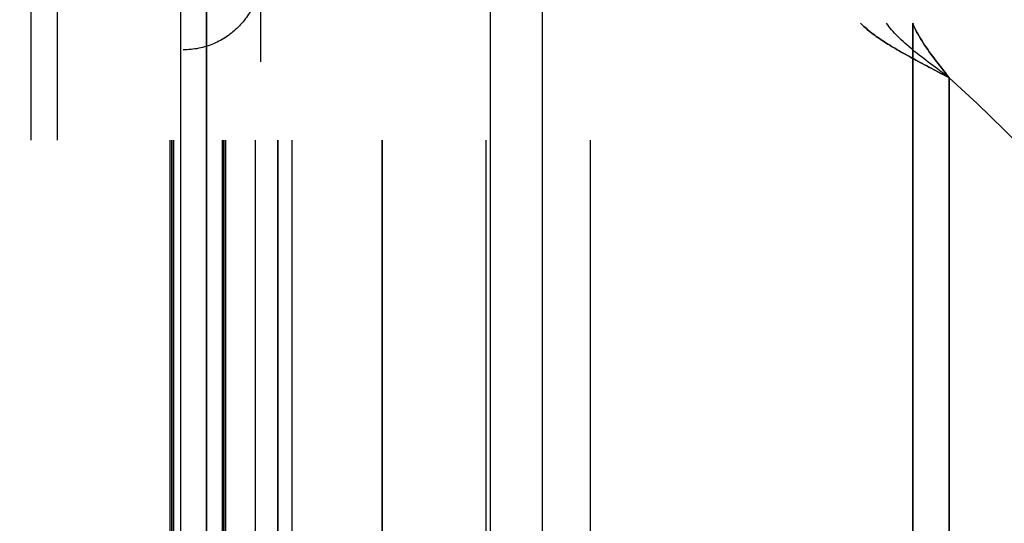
# Model space of a CAD drawing. Header units: millimetres. Extents: x -1030 to 192, y -442 to 180.
# Tile 127 of 256: x -941 to -916, y 54 to 67. Entities that reach past the tile are written whole.
import ezdxf

# ---------------------------------------------------------------- set-up
doc = ezdxf.new("R2010")
doc.units = ezdxf.units.MM
doc.header["$MEASUREMENT"] = 0
doc.layers.add('OVIDIO 120x60x72h', color=7, linetype='Continuous')

msp = doc.modelspace()

# ---------------------------------------------------------------- linework, layer by layer
at = {"layer": 'OVIDIO 120x60x72h', "extrusion": (-0.045678, 0.114881, 0.992329)}
for points in [[(868.351, -381.049), (868.351, -272.133)], [(867.207, -271.481), (867.207, -378.336)], [(867.207, -378.336), (867.207, -271.481)], [(866.75, -271.481), (866.75, -378.336)], [(866.75, -378.336), (866.75, -271.481)], [(852.268, -364.589), (852.268, -309.399)], [(852.497, -364.372), (852.497, -309.968)]]:
    msp.add_lwpolyline(points, dxfattribs=at)
at = {"layer": 'OVIDIO 120x60x72h'}
for points in [[(-941.168, 64.323), (-941.168, 85.56)], [(-940.498, 85.56), (-940.498, 64.323)], [(-937.322, 78.822), (-937.322, 15.573)], [(-936.652, 78.822), (-936.652, 15.573)], [(-936.652, 15.573), (-936.652, 78.822)], [(-929.352, 77.894), (-929.352, -131.005)], [(-928.01, 77.894), (-928.01, -131.005)], [(-918.474, 67.328), (-918.474, -131.005)], [(-918.474, -131.005), (-918.474, 67.328)], [(-916.117, 64.587), (-916.816, 65.266), (-917.535, 65.924)], [(-917.535, 65.924), (-916.816, 65.266), (-916.117, 64.587)], [(-916.117, 64.587), (-916.816, 65.266), (-917.535, 65.924)], [(-916.117, 64.587), (-916.816, 65.266), (-917.535, 65.924)], [(-917.535, 65.924), (-917.535, -131.005)], [(-917.535, -131.005), (-917.535, 65.924)], [(-917.535, -131.005), (-917.535, 65.924)], [(-917.535, 65.924), (-916.816, 65.266), (-916.117, 64.587)], [(-917.535, 65.924), (-917.535, -131.005)], [(-902.17, 50.64), (-916.117, 64.587)], [(-916.117, 64.587), (-902.17, 50.64)], [(-902.17, 50.64), (-916.117, 64.587)], [(-916.117, 64.587), (-902.17, 50.64)], [(-937.591, 29.322), (-937.591, 64.323)], [(-937.546, 29.322), (-937.546, 64.323)], [(-937.501, 64.323), (-937.501, 29.322)], [(-937.501, 29.322), (-937.501, 64.323)], [(-936.249, 64.323), (-936.249, 29.322)], [(-936.204, 29.322), (-936.204, 64.323)], [(-936.16, 29.322), (-936.16, 64.323)], [(-936.16, 64.323), (-936.16, 29.322)], [(-935.396, 29.322), (-935.396, 64.323)], [(-934.818, 29.322), (-934.818, 64.323)], [(-934.818, 64.323), (-934.818, 29.322)], [(-934.447, 29.322), (-934.447, 64.323)], [(-932.135, 64.323), (-932.135, 29.322)], [(-932.135, 29.322), (-932.135, 64.323)], [(-929.451, 50.112), (-929.451, 64.323)], [(-926.768, 50.112), (-926.768, 64.323)]]:
    msp.add_lwpolyline(points, dxfattribs=at)
at = {"layer": 'OVIDIO 120x60x72h', "extrusion": (1, 0, 0)}
for points in [[(85.56, 719.29), (64.323, 719.29)], [(15.573, 717.814), (78.822, 717.814)], [(78.822, 717.814), (15.573, 717.814)], [(67.328, 754.169), (-131.005, 754.169)], [(-131.005, 754.169), (67.328, 754.169)], [(65.924, 754.078), (65.924, 755.578)], [(65.924, 755.578), (65.924, 754.078)], [(65.251, 755.4), (65.251, 753.901)], [(64.587, 755.578), (64.587, 754.078)], [(64.587, 754.078), (64.587, 755.578)]]:
    msp.add_lwpolyline(points, dxfattribs=at)
at = {"layer": 'OVIDIO 120x60x72h', "extrusion": (1, -2.56846e-05, -8.30777e-08)}
for points in [[(66.301, 716.643), (84.292, 716.702)], [(84.292, 718.288), (66.296, 718.23)], [(84.292, 716.702), (66.301, 716.643)], [(66.296, 718.23), (84.292, 718.288)], [(62.302, 716.388), (31.302, 716.288)], [(31.302, 716.288), (62.302, 716.388)], [(31.305, 715.579), (62.304, 715.679)], [(31.307, 714.87), (62.307, 714.97)], [(62.307, 714.97), (31.307, 714.87)]]:
    msp.add_lwpolyline(points, dxfattribs=at)
at = {"layer": 'OVIDIO 120x60x72h', "extrusion": (0, -1.53093e-05, 1)}
msp.add_lwpolyline([(-935.263, 84.327), (-935.263, 66.334)], dxfattribs=at)
at = {"layer": 'OVIDIO 120x60x72h', "extrusion": (-0.276089, -0.12261, 0.953279)}
for points in [[(-449.147, -595.953), (-449.147, -568.406)], [(-449.053, -595.953), (-449.053, -568.926)]]:
    msp.add_lwpolyline(points, dxfattribs=at)
at = {"layer": 'OVIDIO 120x60x72h', "extrusion": (0.894427, 0, -0.447214)}
for points in [[(71.381, 256.436), (70.965, 257.33), (70.522, 258.212), (70.053, 259.081), (69.557, 259.937), (69.036, 260.777), (68.491, 261.601), (67.921, 262.407), (67.328, 263.195)], [(67.328, 263.195), (67.921, 262.407), (68.491, 261.601), (69.036, 260.777), (69.557, 259.937), (70.053, 259.081), (70.522, 258.212), (70.965, 257.33), (71.381, 256.436)], [(67.328, 263.195), (67.921, 262.407), (68.491, 261.601), (69.036, 260.777), (69.557, 259.937), (70.053, 259.081), (70.522, 258.212), (70.965, 257.33), (71.381, 256.436)], [(67.328, 263.195), (67.921, 262.407), (68.491, 261.601), (69.036, 260.777), (69.557, 259.937), (70.053, 259.081), (70.522, 258.212), (70.965, 257.33), (71.381, 256.436)], [(71.381, 256.436), (70.965, 257.33), (70.522, 258.212), (70.053, 259.081), (69.557, 259.937), (69.036, 260.777), (68.491, 261.601), (67.921, 262.407), (67.328, 263.195)], [(64.323, 237.049), (64.32, 237.294), (64.312, 237.54), (64.298, 237.788), (64.278, 238.038), (64.252, 238.289), (64.221, 238.542), (64.183, 238.796), (64.139, 239.051), (64.088, 239.307), (64.031, 239.563), (63.968, 239.82), (63.898, 240.076), (63.821, 240.333), (63.738, 240.589), (63.647, 240.844), (63.55, 241.098), (63.446, 241.352), (63.336, 241.603), (63.218, 241.854), (63.094, 242.102), (62.963, 242.347), (62.825, 242.591), (62.68, 242.831), (62.529, 243.069), (62.372, 243.303), (62.208, 243.533), (62.038, 243.76), (61.862, 243.983), (61.68, 244.201), (61.493, 244.415), (61.299, 244.624), (61.101, 244.828), (60.897, 245.026), (60.688, 245.22), (60.474, 245.407), (60.256, 245.589), (60.033, 245.765), (59.806, 245.935), (59.576, 246.099), (59.342, 246.256), (59.104, 246.407), (58.864, 246.552), (58.621, 246.689), (58.375, 246.821), (58.127, 246.945), (57.877, 247.062), (57.625, 247.173), (57.372, 247.277), (57.117, 247.374), (56.862, 247.464), (56.606, 247.548), (56.349, 247.625), (56.093, 247.695), (55.836, 247.758), (55.58, 247.815), (55.324, 247.866), (55.069, 247.91), (54.815, 247.948), (54.562, 247.979), (54.311, 248.005), (54.061, 248.025), (53.813, 248.038), (53.567, 248.047), (53.323, 248.049)], [(53.323, 248.049), (53.567, 248.047), (53.813, 248.038), (54.061, 248.025), (54.311, 248.005), (54.562, 247.979), (54.815, 247.948), (55.069, 247.91), (55.324, 247.866), (55.58, 247.815), (55.836, 247.758), (56.093, 247.695), (56.349, 247.625), (56.606, 247.548), (56.862, 247.464), (57.117, 247.374), (57.372, 247.277), (57.625, 247.173), (57.877, 247.062), (58.127, 246.945), (58.375, 246.821), (58.621, 246.689), (58.864, 246.552), (59.104, 246.407), (59.342, 246.256), (59.576, 246.099), (59.806, 245.935), (60.033, 245.765), (60.256, 245.589), (60.474, 245.407), (60.688, 245.22), (60.897, 245.026), (61.101, 244.828), (61.299, 244.624), (61.493, 244.415), (61.68, 244.201), (61.862, 243.983), (62.038, 243.76), (62.208, 243.533), (62.372, 243.303), (62.529, 243.069), (62.68, 242.831), (62.825, 242.591), (62.963, 242.347), (63.094, 242.102), (63.218, 241.854), (63.336, 241.603), (63.446, 241.352), (63.55, 241.098), (63.647, 240.844), (63.738, 240.589), (63.821, 240.333), (63.898, 240.076), (63.968, 239.82), (64.031, 239.563), (64.088, 239.307), (64.139, 239.051), (64.183, 238.796), (64.221, 238.542), (64.252, 238.289), (64.278, 238.038), (64.298, 237.788), (64.312, 237.54), (64.32, 237.294), (64.323, 237.049)], [(64.323, 237.049), (64.319, 237.314), (64.31, 237.579), (64.294, 237.846), (64.271, 238.112), (64.242, 238.379), (64.206, 238.646), (64.163, 238.913), (64.114, 239.18), (64.058, 239.446), (63.996, 239.71), (63.927, 239.974), (63.851, 240.236), (63.768, 240.496), (63.68, 240.755), (63.584, 241.011), (63.483, 241.265), (63.375, 241.516), (63.261, 241.765), (63.14, 242.01), (63.014, 242.252), (62.883, 242.49), (62.745, 242.725), (62.602, 242.956), (62.454, 243.182), (62.301, 243.405), (62.143, 243.622), (61.98, 243.836), (61.812, 244.044), (61.64, 244.248), (61.464, 244.446), (61.284, 244.639), (61.101, 244.828), (60.913, 245.011), (60.719, 245.191), (60.521, 245.367), (60.317, 245.539), (60.109, 245.707), (59.896, 245.87), (59.678, 246.028), (59.455, 246.181), (59.229, 246.329), (58.998, 246.472), (58.764, 246.609), (58.525, 246.741), (58.283, 246.867), (58.038, 246.987), (57.79, 247.102), (57.538, 247.209), (57.284, 247.311), (57.028, 247.406), (56.77, 247.495), (56.509, 247.578), (56.247, 247.654), (55.983, 247.723), (55.719, 247.785), (55.453, 247.841), (55.186, 247.89), (54.92, 247.933), (54.652, 247.969), (54.385, 247.998), (54.119, 248.021), (53.852, 248.037), (53.587, 248.046), (53.323, 248.049)], [(53.323, 248.049), (53.567, 248.047), (53.813, 248.038), (54.061, 248.025), (54.311, 248.005), (54.562, 247.979), (54.815, 247.948), (55.069, 247.91), (55.324, 247.866), (55.58, 247.815), (55.836, 247.758), (56.093, 247.695), (56.349, 247.625), (56.606, 247.548), (56.862, 247.464), (57.117, 247.374), (57.372, 247.277), (57.625, 247.173), (57.877, 247.062), (58.127, 246.945), (58.375, 246.821), (58.621, 246.689), (58.864, 246.552), (59.104, 246.407), (59.342, 246.256), (59.576, 246.099), (59.806, 245.935), (60.033, 245.765), (60.256, 245.589), (60.474, 245.407), (60.688, 245.22), (60.897, 245.026), (61.101, 244.828), (61.299, 244.624), (61.493, 244.415), (61.68, 244.201), (61.862, 243.983), (62.038, 243.76), (62.208, 243.533), (62.372, 243.303), (62.529, 243.069), (62.68, 242.831), (62.825, 242.591), (62.963, 242.347), (63.094, 242.102), (63.218, 241.854), (63.336, 241.603), (63.446, 241.352), (63.55, 241.098), (63.647, 240.844), (63.738, 240.589), (63.821, 240.333), (63.898, 240.076), (63.968, 239.82), (64.031, 239.563), (64.088, 239.307), (64.139, 239.051), (64.183, 238.796), (64.221, 238.542), (64.252, 238.289), (64.278, 238.038), (64.298, 237.788), (64.312, 237.54), (64.32, 237.294), (64.323, 237.049)], [(64.323, 237.049), (64.32, 237.294), (64.312, 237.54), (64.298, 237.788), (64.278, 238.038), (64.252, 238.289), (64.221, 238.542), (64.183, 238.796), (64.139, 239.051), (64.088, 239.307), (64.031, 239.563), (63.968, 239.82), (63.898, 240.076), (63.821, 240.333), (63.738, 240.589), (63.647, 240.844), (63.55, 241.098), (63.446, 241.352), (63.336, 241.603), (63.218, 241.854), (63.094, 242.102), (62.963, 242.347), (62.825, 242.591), (62.68, 242.831), (62.529, 243.069), (62.372, 243.303), (62.208, 243.533), (62.038, 243.76), (61.862, 243.983), (61.68, 244.201), (61.493, 244.415), (61.299, 244.624), (61.101, 244.828), (60.897, 245.026), (60.688, 245.22), (60.474, 245.407), (60.256, 245.589), (60.033, 245.765), (59.806, 245.935), (59.576, 246.099), (59.342, 246.256), (59.104, 246.407), (58.864, 246.552), (58.621, 246.689), (58.375, 246.821), (58.127, 246.945), (57.877, 247.062), (57.625, 247.173), (57.372, 247.277), (57.117, 247.374), (56.862, 247.464), (56.606, 247.548), (56.349, 247.625), (56.093, 247.695), (55.836, 247.758), (55.58, 247.815), (55.324, 247.866), (55.069, 247.91), (54.815, 247.948), (54.562, 247.979), (54.311, 248.005), (54.061, 248.025), (53.813, 248.038), (53.567, 248.047), (53.323, 248.049)]]:
    msp.add_lwpolyline(points, dxfattribs=at)
at = {"layer": 'OVIDIO 120x60x72h', "extrusion": (0, 1, 0)}
for points in [[(918.474, 753.498), (919.816, 754.169)], [(919.816, 754.169), (918.474, 753.498)], [(917.535, 755.578), (917.535, 754.078)], [(939.827, 719.29), (941.168, 716.607)], [(937.591, 714.818), (941.168, 716.607)], [(941.168, 716.607), (939.827, 719.29)], [(936.83, 716.115), (940.498, 717.949)], [(939.827, 719.29), (936.249, 717.501)], [(939.335, 715.69), (937.993, 718.373)], [(937.591, 714.818), (937.501, 714.773)], [(937.501, 714.773), (937.591, 714.818)], [(932.135, 716.562), (932.175, 716.483), (932.218, 716.404), (932.263, 716.326), (932.31, 716.248), (932.359, 716.17), (932.41, 716.093), (932.464, 716.017), (932.52, 715.941), (932.578, 715.866), (932.638, 715.792), (932.7, 715.719), (932.765, 715.647), (932.832, 715.576), (932.9, 715.506), (932.971, 715.438), (933.044, 715.371), (933.119, 715.305), (933.196, 715.241), (933.275, 715.179), (933.356, 715.119), (933.439, 715.06), (933.523, 715.003), (933.609, 714.949), (933.697, 714.896), (933.786, 714.845), (933.877, 714.797), (933.969, 714.751), (934.062, 714.707), (934.157, 714.666), (934.253, 714.627), (934.35, 714.59), (934.447, 714.556), (934.546, 714.525), (934.645, 714.496), (934.746, 714.47), (934.846, 714.446), (934.947, 714.425), (935.049, 714.406), (935.15, 714.391), (935.252, 714.378), (935.354, 714.367), (935.455, 714.359), (935.557, 714.354), (935.658, 714.351), (935.759, 714.351), (935.86, 714.354), (935.959, 714.359), (936.059, 714.366), (936.157, 714.376), (936.255, 714.388), (936.352, 714.402), (936.448, 714.419), (936.543, 714.438), (936.636, 714.459), (936.729, 714.482), (936.82, 714.508), (936.91, 714.535), (936.999, 714.564), (937.087, 714.594), (937.172, 714.627), (937.257, 714.661), (937.34, 714.697), (937.421, 714.734), (937.501, 714.773)], [(937.501, 714.773), (936.16, 717.457)], [(937.501, 714.773), (937.421, 714.734), (937.34, 714.697), (937.257, 714.661), (937.172, 714.627), (937.087, 714.594), (936.999, 714.564), (936.91, 714.535), (936.82, 714.508), (936.729, 714.482), (936.636, 714.459), (936.543, 714.438), (936.448, 714.419), (936.352, 714.402), (936.255, 714.388), (936.157, 714.376), (936.059, 714.366), (935.959, 714.359), (935.86, 714.354), (935.759, 714.351), (935.658, 714.351), (935.557, 714.354), (935.455, 714.359), (935.354, 714.367), (935.252, 714.378), (935.15, 714.391), (935.049, 714.406), (934.947, 714.425), (934.846, 714.446), (934.746, 714.47), (934.645, 714.496), (934.546, 714.525), (934.447, 714.556), (934.35, 714.59), (934.253, 714.627), (934.157, 714.666), (934.062, 714.707), (933.969, 714.751), (933.877, 714.797), (933.786, 714.845), (933.697, 714.896), (933.609, 714.949), (933.523, 715.003), (933.439, 715.06), (933.356, 715.119), (933.275, 715.179), (933.196, 715.241), (933.119, 715.305), (933.044, 715.371), (932.971, 715.438), (932.9, 715.506), (932.832, 715.576), (932.765, 715.647), (932.7, 715.719), (932.638, 715.792), (932.578, 715.866), (932.52, 715.941), (932.464, 716.017), (932.41, 716.093), (932.359, 716.17), (932.31, 716.248), (932.263, 716.326), (932.218, 716.404), (932.175, 716.483), (932.135, 716.562)], [(936.16, 717.457), (937.501, 714.773)], [(933.508, 715.013), (936.607, 716.562)], [(936.16, 717.457), (936.249, 717.501)], [(936.249, 717.501), (936.16, 717.457)], [(936.16, 717.457), (936.14, 717.447), (936.119, 717.438), (936.099, 717.429), (936.077, 717.42), (936.056, 717.412), (936.034, 717.404), (936.012, 717.397), (935.989, 717.39), (935.967, 717.384), (935.943, 717.378), (935.92, 717.373), (935.896, 717.368), (935.872, 717.364), (935.848, 717.36), (935.824, 717.357), (935.799, 717.355), (935.774, 717.353), (935.749, 717.352), (935.724, 717.351), (935.699, 717.351), (935.673, 717.352), (935.648, 717.353), (935.623, 717.355), (935.597, 717.358), (935.572, 717.361), (935.546, 717.365), (935.521, 717.369), (935.496, 717.375), (935.471, 717.381), (935.446, 717.387), (935.421, 717.394), (935.396, 717.402), (935.372, 717.411), (935.347, 717.42), (935.324, 717.43), (935.3, 717.44), (935.276, 717.451), (935.253, 717.463), (935.231, 717.475), (935.208, 717.487), (935.187, 717.5), (935.165, 717.514), (935.144, 717.528), (935.123, 717.543), (935.103, 717.558), (935.083, 717.574), (935.064, 717.59), (935.045, 717.606), (935.027, 717.623), (935.009, 717.64), (934.992, 717.657), (934.976, 717.675), (934.959, 717.693), (934.944, 717.711), (934.929, 717.73), (934.914, 717.749), (934.9, 717.767), (934.887, 717.787), (934.874, 717.806), (934.862, 717.825), (934.85, 717.845), (934.839, 717.864), (934.828, 717.884), (934.818, 717.904)], [(934.818, 717.904), (934.828, 717.884), (934.839, 717.864), (934.85, 717.845), (934.862, 717.825), (934.874, 717.806), (934.887, 717.787), (934.9, 717.767), (934.914, 717.749), (934.929, 717.73), (934.944, 717.711), (934.959, 717.693), (934.976, 717.675), (934.992, 717.657), (935.009, 717.64), (935.027, 717.623), (935.045, 717.606), (935.064, 717.59), (935.083, 717.574), (935.103, 717.558), (935.123, 717.543), (935.144, 717.528), (935.165, 717.514), (935.187, 717.5), (935.208, 717.487), (935.231, 717.475), (935.253, 717.463), (935.276, 717.451), (935.3, 717.44), (935.324, 717.43), (935.347, 717.42), (935.372, 717.411), (935.396, 717.402), (935.421, 717.394), (935.446, 717.387), (935.471, 717.381), (935.496, 717.375), (935.521, 717.369), (935.546, 717.365), (935.572, 717.361), (935.597, 717.358), (935.623, 717.355), (935.648, 717.353), (935.673, 717.352), (935.699, 717.351), (935.724, 717.351), (935.749, 717.352), (935.774, 717.353), (935.799, 717.355), (935.824, 717.357), (935.848, 717.36), (935.872, 717.364), (935.896, 717.368), (935.92, 717.373), (935.943, 717.378), (935.967, 717.384), (935.989, 717.39), (936.012, 717.397), (936.034, 717.404), (936.056, 717.412), (936.077, 717.42), (936.099, 717.429), (936.119, 717.438), (936.14, 717.447), (936.16, 717.457)], [(933.923, 717.457), (935.473, 714.358)], [(934.818, 717.904), (932.135, 716.562)], [(932.135, 716.562), (934.818, 717.904)], [(934.818, 717.904), (929.004, 729.531)], [(929.004, 729.531), (934.818, 717.904)], [(927.663, 728.861), (933.476, 717.233)], [(926.321, 728.19), (932.135, 716.562)], [(932.135, 716.562), (926.321, 728.19)], [(929.228, 722.376), (931.911, 723.718)], [(929.004, 729.531), (926.321, 728.19)], [(926.321, 728.19), (929.004, 729.531)], [(922.842, 735.147), (925.526, 736.488)]]:
    msp.add_lwpolyline(points, dxfattribs=at)
at = {"layer": 'OVIDIO 120x60x72h', "extrusion": (-0.326394, -0.003049, 0.945229)}
for points in [[(-73.08, -651.631), (-73.08, -651.584), (-73.081, -651.537), (-73.083, -651.489), (-73.086, -651.441), (-73.09, -651.392), (-73.095, -651.344), (-73.102, -651.295), (-73.109, -651.246), (-73.118, -651.196), (-73.128, -651.147), (-73.139, -651.097), (-73.151, -651.048), (-73.165, -650.998), (-73.179, -650.949), (-73.195, -650.9), (-73.212, -650.851), (-73.231, -650.802), (-73.251, -650.753), (-73.271, -650.705), (-73.294, -650.657), (-73.317, -650.609), (-73.342, -650.562), (-73.367, -650.516), (-73.394, -650.47), (-73.422, -650.425), (-73.452, -650.38), (-73.482, -650.336), (-73.514, -650.293), (-73.547, -650.251), (-73.58, -650.209), (-73.615, -650.169), (-73.651, -650.129), (-73.687, -650.09), (-73.725, -650.053), (-73.764, -650.016), (-73.803, -649.981), (-73.843, -649.947), (-73.884, -649.914), (-73.926, -649.882), (-73.968, -649.851), (-74.011, -649.822), (-74.054, -649.793), (-74.098, -649.766), (-74.143, -649.741), (-74.187, -649.716), (-74.233, -649.693), (-74.278, -649.672), (-74.324, -649.651), (-74.37, -649.632), (-74.416, -649.614), (-74.463, -649.598), (-74.509, -649.582), (-74.556, -649.568), (-74.602, -649.556), (-74.649, -649.544), (-74.695, -649.534), (-74.741, -649.525), (-74.788, -649.518), (-74.833, -649.511), (-74.879, -649.506), (-74.925, -649.501), (-74.97, -649.498), (-75.014, -649.496), (-75.059, -649.495)], [(-75.059, -649.495), (-75.014, -649.496), (-74.97, -649.498), (-74.925, -649.501), (-74.879, -649.506), (-74.833, -649.511), (-74.788, -649.518), (-74.741, -649.525), (-74.695, -649.534), (-74.649, -649.544), (-74.602, -649.556), (-74.556, -649.568), (-74.509, -649.582), (-74.463, -649.598), (-74.416, -649.614), (-74.37, -649.632), (-74.324, -649.651), (-74.278, -649.672), (-74.233, -649.693), (-74.187, -649.716), (-74.143, -649.741), (-74.098, -649.766), (-74.054, -649.793), (-74.011, -649.822), (-73.968, -649.851), (-73.926, -649.882), (-73.884, -649.914), (-73.843, -649.947), (-73.803, -649.981), (-73.764, -650.016), (-73.725, -650.053), (-73.687, -650.09), (-73.651, -650.129), (-73.615, -650.169), (-73.58, -650.209), (-73.547, -650.251), (-73.514, -650.293), (-73.482, -650.336), (-73.452, -650.38), (-73.422, -650.425), (-73.394, -650.47), (-73.367, -650.516), (-73.342, -650.562), (-73.317, -650.609), (-73.294, -650.657), (-73.271, -650.705), (-73.251, -650.753), (-73.231, -650.802), (-73.212, -650.851), (-73.195, -650.9), (-73.179, -650.949), (-73.165, -650.998), (-73.151, -651.048), (-73.139, -651.097), (-73.128, -651.147), (-73.118, -651.196), (-73.109, -651.246), (-73.102, -651.295), (-73.095, -651.344), (-73.09, -651.392), (-73.086, -651.441), (-73.083, -651.489), (-73.081, -651.537), (-73.08, -651.584), (-73.08, -651.631)], [(-75.054, -648.977), (-75.009, -648.978), (-74.964, -648.98), (-74.919, -648.983), (-74.874, -648.988), (-74.828, -648.993), (-74.782, -649), (-74.736, -649.007), (-74.69, -649.016), (-74.644, -649.026), (-74.597, -649.038), (-74.551, -649.051), (-74.504, -649.064), (-74.458, -649.08), (-74.411, -649.096), (-74.365, -649.114), (-74.319, -649.133), (-74.273, -649.154), (-74.227, -649.175), (-74.182, -649.198), (-74.137, -649.223), (-74.093, -649.248), (-74.049, -649.275), (-74.006, -649.304), (-73.963, -649.333), (-73.92, -649.364), (-73.879, -649.396), (-73.838, -649.429), (-73.798, -649.463), (-73.758, -649.498), (-73.72, -649.535), (-73.682, -649.572), (-73.646, -649.611), (-73.61, -649.651), (-73.575, -649.691), (-73.541, -649.733), (-73.509, -649.775), (-73.477, -649.818), (-73.447, -649.862), (-73.417, -649.907), (-73.389, -649.952), (-73.362, -649.998), (-73.336, -650.044), (-73.312, -650.091), (-73.288, -650.139), (-73.266, -650.187), (-73.245, -650.235), (-73.226, -650.284), (-73.207, -650.333), (-73.19, -650.382), (-73.174, -650.431), (-73.16, -650.481), (-73.146, -650.53), (-73.134, -650.58), (-73.123, -650.629), (-73.113, -650.678), (-73.104, -650.728), (-73.097, -650.777), (-73.09, -650.826), (-73.085, -650.874), (-73.081, -650.923), (-73.078, -650.971), (-73.076, -651.019), (-73.075, -651.066), (-73.075, -651.113)], [(-73.075, -651.113), (-73.075, -651.066), (-73.076, -651.019), (-73.078, -650.971), (-73.081, -650.923), (-73.085, -650.874), (-73.09, -650.826), (-73.097, -650.777), (-73.104, -650.728), (-73.113, -650.678), (-73.123, -650.629), (-73.134, -650.58), (-73.146, -650.53), (-73.16, -650.481), (-73.174, -650.431), (-73.19, -650.382), (-73.207, -650.333), (-73.226, -650.284), (-73.245, -650.235), (-73.266, -650.187), (-73.288, -650.139), (-73.312, -650.091), (-73.336, -650.044), (-73.362, -649.998), (-73.389, -649.952), (-73.417, -649.907), (-73.447, -649.862), (-73.477, -649.818), (-73.509, -649.775), (-73.541, -649.733), (-73.575, -649.691), (-73.61, -649.651), (-73.646, -649.611), (-73.682, -649.572), (-73.72, -649.535), (-73.758, -649.498), (-73.798, -649.463), (-73.838, -649.429), (-73.879, -649.396), (-73.92, -649.364), (-73.963, -649.333), (-74.006, -649.304), (-74.049, -649.275), (-74.093, -649.248), (-74.137, -649.223), (-74.182, -649.198), (-74.227, -649.175), (-74.273, -649.154), (-74.319, -649.133), (-74.365, -649.114), (-74.411, -649.096), (-74.458, -649.08), (-74.504, -649.064), (-74.551, -649.051), (-74.597, -649.038), (-74.644, -649.026), (-74.69, -649.016), (-74.736, -649.007), (-74.782, -649), (-74.828, -648.993), (-74.874, -648.988), (-74.919, -648.983), (-74.964, -648.98), (-75.009, -648.978), (-75.054, -648.977)], [(-73.089, -652.601), (-73.089, -652.646), (-73.088, -652.69), (-73.086, -652.735), (-73.083, -652.781), (-73.079, -652.827), (-73.074, -652.873), (-73.067, -652.919), (-73.06, -652.965), (-73.051, -653.012), (-73.041, -653.059), (-73.03, -653.105), (-73.018, -653.152), (-73.004, -653.199), (-72.989, -653.246), (-72.973, -653.292), (-72.956, -653.339), (-72.938, -653.385), (-72.918, -653.431), (-72.897, -653.477), (-72.875, -653.522), (-72.852, -653.567), (-72.827, -653.611), (-72.801, -653.655), (-72.774, -653.699), (-72.746, -653.742), (-72.717, -653.784), (-72.686, -653.825), (-72.655, -653.866), (-72.622, -653.906), (-72.588, -653.945), (-72.553, -653.984), (-72.518, -654.021), (-72.481, -654.058), (-72.443, -654.093), (-72.405, -654.128), (-72.365, -654.161), (-72.325, -654.194), (-72.284, -654.225), (-72.243, -654.255), (-72.2, -654.284), (-72.158, -654.312), (-72.114, -654.339), (-72.07, -654.364), (-72.026, -654.388), (-71.981, -654.411), (-71.936, -654.433), (-71.89, -654.454), (-71.844, -654.473), (-71.798, -654.491), (-71.752, -654.508), (-71.705, -654.524), (-71.659, -654.538), (-71.612, -654.551), (-71.566, -654.563), (-71.519, -654.574), (-71.473, -654.584), (-71.427, -654.592), (-71.381, -654.6), (-71.335, -654.606), (-71.289, -654.611), (-71.244, -654.615), (-71.198, -654.618), (-71.154, -654.62), (-71.109, -654.621)], [(-71.109, -654.621), (-71.154, -654.62), (-71.198, -654.618), (-71.244, -654.615), (-71.289, -654.611), (-71.335, -654.606), (-71.381, -654.6), (-71.427, -654.592), (-71.473, -654.584), (-71.519, -654.574), (-71.566, -654.563), (-71.612, -654.551), (-71.659, -654.538), (-71.705, -654.524), (-71.752, -654.508), (-71.798, -654.491), (-71.844, -654.473), (-71.89, -654.454), (-71.936, -654.433), (-71.981, -654.411), (-72.026, -654.388), (-72.07, -654.364), (-72.114, -654.339), (-72.158, -654.312), (-72.2, -654.284), (-72.243, -654.255), (-72.284, -654.225), (-72.325, -654.194), (-72.365, -654.161), (-72.405, -654.128), (-72.443, -654.093), (-72.481, -654.058), (-72.518, -654.021), (-72.553, -653.984), (-72.588, -653.945), (-72.622, -653.906), (-72.655, -653.866), (-72.686, -653.825), (-72.717, -653.784), (-72.746, -653.742), (-72.774, -653.699), (-72.801, -653.655), (-72.827, -653.611), (-72.852, -653.567), (-72.875, -653.522), (-72.897, -653.477), (-72.918, -653.431), (-72.938, -653.385), (-72.956, -653.339), (-72.973, -653.292), (-72.989, -653.246), (-73.004, -653.199), (-73.018, -653.152), (-73.03, -653.105), (-73.041, -653.059), (-73.051, -653.012), (-73.06, -652.965), (-73.067, -652.919), (-73.074, -652.873), (-73.079, -652.827), (-73.083, -652.781), (-73.086, -652.735), (-73.088, -652.69), (-73.089, -652.646), (-73.089, -652.601)], [(-73.089, -652.601), (-73.089, -652.651), (-73.088, -652.701), (-73.085, -652.752), (-73.081, -652.802), (-73.076, -652.852), (-73.07, -652.902), (-73.062, -652.952), (-73.053, -653.001), (-73.043, -653.051), (-73.031, -653.1), (-73.019, -653.148), (-73.005, -653.197), (-72.99, -653.244), (-72.974, -653.292), (-72.956, -653.339), (-72.938, -653.385), (-72.918, -653.43), (-72.898, -653.475), (-72.876, -653.52), (-72.854, -653.563), (-72.83, -653.606), (-72.806, -653.648), (-72.78, -653.689), (-72.754, -653.73), (-72.727, -653.769), (-72.699, -653.808), (-72.67, -653.846), (-72.641, -653.883), (-72.611, -653.919), (-72.581, -653.954), (-72.549, -653.988), (-72.518, -654.021), (-72.485, -654.054), (-72.452, -654.085), (-72.417, -654.117), (-72.382, -654.147), (-72.346, -654.177), (-72.308, -654.207), (-72.27, -654.235), (-72.231, -654.263), (-72.191, -654.29), (-72.151, -654.316), (-72.109, -654.342), (-72.067, -654.366), (-72.023, -654.39), (-71.98, -654.412), (-71.935, -654.433), (-71.89, -654.454), (-71.844, -654.473), (-71.797, -654.491), (-71.75, -654.509), (-71.703, -654.525), (-71.655, -654.539), (-71.607, -654.553), (-71.558, -654.565), (-71.509, -654.577), (-71.459, -654.587), (-71.41, -654.595), (-71.36, -654.603), (-71.31, -654.609), (-71.26, -654.614), (-71.21, -654.617), (-71.159, -654.62), (-71.109, -654.621)], [(-71.109, -654.621), (-71.154, -654.62), (-71.198, -654.618), (-71.244, -654.615), (-71.289, -654.611), (-71.335, -654.606), (-71.381, -654.6), (-71.427, -654.592), (-71.473, -654.584), (-71.519, -654.574), (-71.566, -654.563), (-71.612, -654.551), (-71.659, -654.538), (-71.705, -654.524), (-71.752, -654.508), (-71.798, -654.491), (-71.844, -654.473), (-71.89, -654.454), (-71.936, -654.433), (-71.981, -654.411), (-72.026, -654.388), (-72.07, -654.364), (-72.114, -654.339), (-72.158, -654.312), (-72.2, -654.284), (-72.243, -654.255), (-72.284, -654.225), (-72.325, -654.194), (-72.365, -654.161), (-72.405, -654.128), (-72.443, -654.093), (-72.481, -654.058), (-72.518, -654.021), (-72.553, -653.984), (-72.588, -653.945), (-72.622, -653.906), (-72.655, -653.866), (-72.686, -653.825), (-72.717, -653.784), (-72.746, -653.742), (-72.774, -653.699), (-72.801, -653.655), (-72.827, -653.611), (-72.852, -653.567), (-72.875, -653.522), (-72.897, -653.477), (-72.918, -653.431), (-72.938, -653.385), (-72.956, -653.339), (-72.973, -653.292), (-72.989, -653.246), (-73.004, -653.199), (-73.018, -653.152), (-73.03, -653.105), (-73.041, -653.059), (-73.051, -653.012), (-73.06, -652.965), (-73.067, -652.919), (-73.074, -652.873), (-73.079, -652.827), (-73.083, -652.781), (-73.086, -652.735), (-73.088, -652.69), (-73.089, -652.646), (-73.089, -652.601)], [(-73.089, -652.601), (-73.089, -652.646), (-73.088, -652.69), (-73.086, -652.735), (-73.083, -652.781), (-73.079, -652.827), (-73.074, -652.873), (-73.067, -652.919), (-73.06, -652.965), (-73.051, -653.012), (-73.041, -653.059), (-73.03, -653.105), (-73.018, -653.152), (-73.004, -653.199), (-72.989, -653.246), (-72.973, -653.292), (-72.956, -653.339), (-72.938, -653.385), (-72.918, -653.431), (-72.897, -653.477), (-72.875, -653.522), (-72.852, -653.567), (-72.827, -653.611), (-72.801, -653.655), (-72.774, -653.699), (-72.746, -653.742), (-72.717, -653.784), (-72.686, -653.825), (-72.655, -653.866), (-72.622, -653.906), (-72.588, -653.945), (-72.553, -653.984), (-72.518, -654.021), (-72.481, -654.058), (-72.443, -654.093), (-72.405, -654.128), (-72.365, -654.161), (-72.325, -654.194), (-72.284, -654.225), (-72.243, -654.255), (-72.2, -654.284), (-72.158, -654.312), (-72.114, -654.339), (-72.07, -654.364), (-72.026, -654.388), (-71.981, -654.411), (-71.936, -654.433), (-71.89, -654.454), (-71.844, -654.473), (-71.798, -654.491), (-71.752, -654.508), (-71.705, -654.524), (-71.659, -654.538), (-71.612, -654.551), (-71.566, -654.563), (-71.519, -654.574), (-71.473, -654.584), (-71.427, -654.592), (-71.381, -654.6), (-71.335, -654.606), (-71.289, -654.611), (-71.244, -654.615), (-71.198, -654.618), (-71.154, -654.62), (-71.109, -654.621)]]:
    msp.add_lwpolyline(points, dxfattribs=at)
at = {"layer": 'OVIDIO 120x60x72h', "extrusion": (-1.55701e-05, -0.003235, 0.999995)}
msp.add_lwpolyline([(-935.252, 68.643), (-935.253, 68.593), (-935.254, 68.543), (-935.258, 68.493), (-935.262, 68.442), (-935.268, 68.392), (-935.275, 68.342), (-935.283, 68.293), (-935.292, 68.243), (-935.303, 68.194), (-935.315, 68.145), (-935.328, 68.097), (-935.342, 68.048), (-935.358, 68.001), (-935.374, 67.954), (-935.392, 67.907), (-935.411, 67.861), (-935.431, 67.815), (-935.452, 67.771), (-935.474, 67.727), (-935.497, 67.683), (-935.521, 67.641), (-935.546, 67.599), (-935.572, 67.558), (-935.599, 67.518), (-935.626, 67.478), (-935.654, 67.44), (-935.683, 67.402), (-935.713, 67.366), (-935.743, 67.33), (-935.774, 67.295), (-935.806, 67.262), (-935.838, 67.229), (-935.871, 67.197), (-935.904, 67.165), (-935.939, 67.134), (-935.975, 67.104), (-936.011, 67.074), (-936.049, 67.045), (-936.087, 67.017), (-936.127, 66.99), (-936.167, 66.963), (-936.208, 66.937), (-936.25, 66.912), (-936.292, 66.888), (-936.336, 66.865), (-936.38, 66.843), (-936.424, 66.822), (-936.47, 66.802), (-936.516, 66.783), (-936.563, 66.766), (-936.61, 66.749), (-936.657, 66.733), (-936.705, 66.719), (-936.754, 66.706), (-936.803, 66.694), (-936.852, 66.683), (-936.902, 66.674), (-936.951, 66.666), (-937.001, 66.659), (-937.051, 66.653), (-937.101, 66.649), (-937.152, 66.646), (-937.202, 66.644), (-937.252, 66.643)], dxfattribs=at)
at = {"layer": 'OVIDIO 120x60x72h', "extrusion": (1, -5.03618e-08, 1.557e-05)}
for points in [[(66.32, 718.245), (66.325, 716.658)], [(66.325, 716.658), (66.32, 718.245)], [(64.912, 716.451), (64.907, 718.038)]]:
    msp.add_lwpolyline(points, dxfattribs=at)
at = {"layer": 'OVIDIO 120x60x72h', "extrusion": (-0.000995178, 0.999995, 0.002882)}
for points in [[(938.605, 716.856), (938.116, 715.439)], [(938.116, 715.439), (938.605, 716.856)], [(937.412, 715.681), (937.902, 717.099)], [(939.943, 716.395), (939.453, 714.977)], [(940.008, 714.785), (940.498, 716.203)], [(940.498, 716.203), (940.008, 714.785)]]:
    msp.add_lwpolyline(points, dxfattribs=at)
at = {"layer": 'OVIDIO 120x60x72h', "extrusion": (0.001021, 0.999999, 0.000352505)}
for points in [[(937.328, 717.511), (938.735, 717.025)], [(938.735, 717.025), (937.328, 717.511)], [(938.49, 716.316), (937.328, 716.717)], [(938.245, 715.607), (937.328, 715.924)], [(937.328, 715.924), (938.245, 715.607)]]:
    msp.add_lwpolyline(points, dxfattribs=at)
at = {"layer": 'OVIDIO 120x60x72h', "extrusion": (1, -5.03615e-08, 1.55699e-05)}
for points in [[(64.328, 715.961), (64.322, 717.548)], [(64.322, 717.548), (64.328, 715.961)]]:
    msp.add_lwpolyline(points, dxfattribs=at)
at = {"layer": 'OVIDIO 120x60x72h'}
for points in [[(-919.816, 67.328, 754.169), (-919.789, 67.301, 754.222), (-919.76, 67.273, 754.274), (-919.731, 67.245, 754.325), (-919.7, 67.217, 754.376), (-919.668, 67.189, 754.426), (-919.635, 67.161, 754.475), (-919.601, 67.133, 754.523), (-919.566, 67.105, 754.571), (-919.529, 67.076, 754.618), (-919.492, 67.048, 754.663), (-919.453, 67.02, 754.708), (-919.414, 66.991, 754.752), (-919.374, 66.963, 754.795), (-919.332, 66.934, 754.837), (-919.29, 66.905, 754.878), (-919.247, 66.877, 754.919), (-919.203, 66.848, 754.958), (-919.158, 66.819, 754.996), (-919.112, 66.79, 755.033), (-919.065, 66.762, 755.068), (-919.018, 66.733, 755.103), (-918.969, 66.704, 755.137), (-918.92, 66.675, 755.169), (-918.871, 66.645, 755.201), (-918.82, 66.616, 755.231), (-918.769, 66.587, 755.26), (-918.717, 66.558, 755.288), (-918.665, 66.528, 755.314), (-918.612, 66.499, 755.34), (-918.559, 66.469, 755.364), (-918.505, 66.44, 755.387), (-918.45, 66.41, 755.408), (-918.395, 66.38, 755.429), (-918.34, 66.351, 755.448), (-918.284, 66.321, 755.466), (-918.228, 66.291, 755.482), (-918.171, 66.26, 755.498), (-918.114, 66.23, 755.512), (-918.057, 66.2, 755.524), (-918, 66.17, 755.535), (-917.942, 66.139, 755.545), (-917.884, 66.109, 755.554), (-917.826, 66.078, 755.562), (-917.768, 66.047, 755.568), (-917.71, 66.017, 755.572), (-917.652, 65.986, 755.576), (-917.594, 65.955, 755.578), (-917.535, 65.924, 755.578)], [(-917.535, 65.924, 755.578), (-917.594, 65.955, 755.578), (-917.652, 65.986, 755.576), (-917.71, 66.017, 755.572), (-917.768, 66.047, 755.568), (-917.826, 66.078, 755.562), (-917.884, 66.109, 755.554), (-917.942, 66.139, 755.545), (-918, 66.17, 755.535), (-918.057, 66.2, 755.524), (-918.114, 66.23, 755.512), (-918.171, 66.26, 755.498), (-918.228, 66.291, 755.482), (-918.284, 66.321, 755.466), (-918.34, 66.351, 755.448), (-918.395, 66.38, 755.429), (-918.45, 66.41, 755.408), (-918.505, 66.44, 755.387), (-918.559, 66.469, 755.364), (-918.612, 66.499, 755.34), (-918.665, 66.528, 755.314), (-918.717, 66.558, 755.288), (-918.769, 66.587, 755.26), (-918.82, 66.616, 755.231), (-918.871, 66.645, 755.201), (-918.92, 66.675, 755.169), (-918.969, 66.704, 755.137), (-919.018, 66.733, 755.103), (-919.065, 66.762, 755.068), (-919.112, 66.79, 755.033), (-919.158, 66.819, 754.996), (-919.203, 66.848, 754.958), (-919.247, 66.877, 754.919), (-919.29, 66.905, 754.878), (-919.332, 66.934, 754.837), (-919.374, 66.963, 754.795), (-919.414, 66.991, 754.752), (-919.453, 67.02, 754.708), (-919.492, 67.048, 754.663), (-919.529, 67.076, 754.618), (-919.566, 67.105, 754.571), (-919.601, 67.133, 754.523), (-919.635, 67.161, 754.475), (-919.668, 67.189, 754.426), (-919.7, 67.217, 754.376), (-919.731, 67.245, 754.325), (-919.76, 67.273, 754.274), (-919.789, 67.301, 754.222), (-919.816, 67.328, 754.169)], [(-917.535, 65.924, 754.833), (-917.596, 65.969, 754.832), (-917.657, 66.015, 754.828), (-917.717, 66.06, 754.823), (-917.778, 66.106, 754.815), (-917.838, 66.151, 754.805), (-917.898, 66.196, 754.793), (-917.958, 66.241, 754.779), (-918.017, 66.286, 754.763), (-918.076, 66.33, 754.745), (-918.135, 66.375, 754.725), (-918.192, 66.419, 754.703), (-918.25, 66.464, 754.678), (-918.306, 66.508, 754.652), (-918.362, 66.552, 754.625), (-918.416, 66.596, 754.595), (-918.47, 66.64, 754.563), (-918.523, 66.684, 754.53), (-918.575, 66.728, 754.495), (-918.625, 66.771, 754.458), (-918.675, 66.815, 754.42), (-918.723, 66.858, 754.38), (-918.77, 66.902, 754.338), (-918.815, 66.945, 754.294), (-918.859, 66.988, 754.249), (-918.901, 67.031, 754.203), (-918.942, 67.074, 754.155), (-918.981, 67.116, 754.105), (-919.018, 67.159, 754.054), (-919.054, 67.202, 754.001), (-919.088, 67.244, 753.947), (-919.119, 67.286, 753.892), (-919.149, 67.328, 753.835)], [(-917.535, 65.924, 754.078), (-917.584, 65.986, 754.077), (-917.632, 66.049, 754.074), (-917.68, 66.111, 754.068), (-917.728, 66.172, 754.06), (-917.776, 66.233, 754.05), (-917.823, 66.294, 754.038), (-917.869, 66.354, 754.024), (-917.915, 66.414, 754.007), (-917.96, 66.474, 753.989), (-918.004, 66.533, 753.968), (-918.047, 66.592, 753.945), (-918.089, 66.651, 753.921), (-918.129, 66.709, 753.894), (-918.168, 66.767, 753.866), (-918.206, 66.824, 753.836), (-918.243, 66.881, 753.804), (-918.278, 66.938, 753.771), (-918.311, 66.995, 753.736), (-918.343, 67.052, 753.699), (-918.373, 67.108, 753.662), (-918.401, 67.163, 753.622), (-918.427, 67.219, 753.582), (-918.452, 67.274, 753.541), (-918.474, 67.328, 753.498)], [(-918.474, 67.328, 753.498), (-918.452, 67.274, 753.541), (-918.427, 67.219, 753.582), (-918.401, 67.163, 753.622), (-918.373, 67.108, 753.662), (-918.343, 67.052, 753.699), (-918.311, 66.995, 753.736), (-918.278, 66.938, 753.771), (-918.243, 66.881, 753.804), (-918.206, 66.824, 753.836), (-918.168, 66.767, 753.866), (-918.129, 66.709, 753.894), (-918.089, 66.651, 753.921), (-918.047, 66.592, 753.945), (-918.004, 66.533, 753.968), (-917.96, 66.474, 753.989), (-917.915, 66.414, 754.007), (-917.869, 66.354, 754.024), (-917.823, 66.294, 754.038), (-917.776, 66.233, 754.05), (-917.728, 66.172, 754.06), (-917.68, 66.111, 754.068), (-917.632, 66.049, 754.074), (-917.584, 65.986, 754.077), (-917.535, 65.924, 754.078)]]:
    msp.add_polyline3d(points, dxfattribs=at)

doc.saveas('drawing.dxf')
